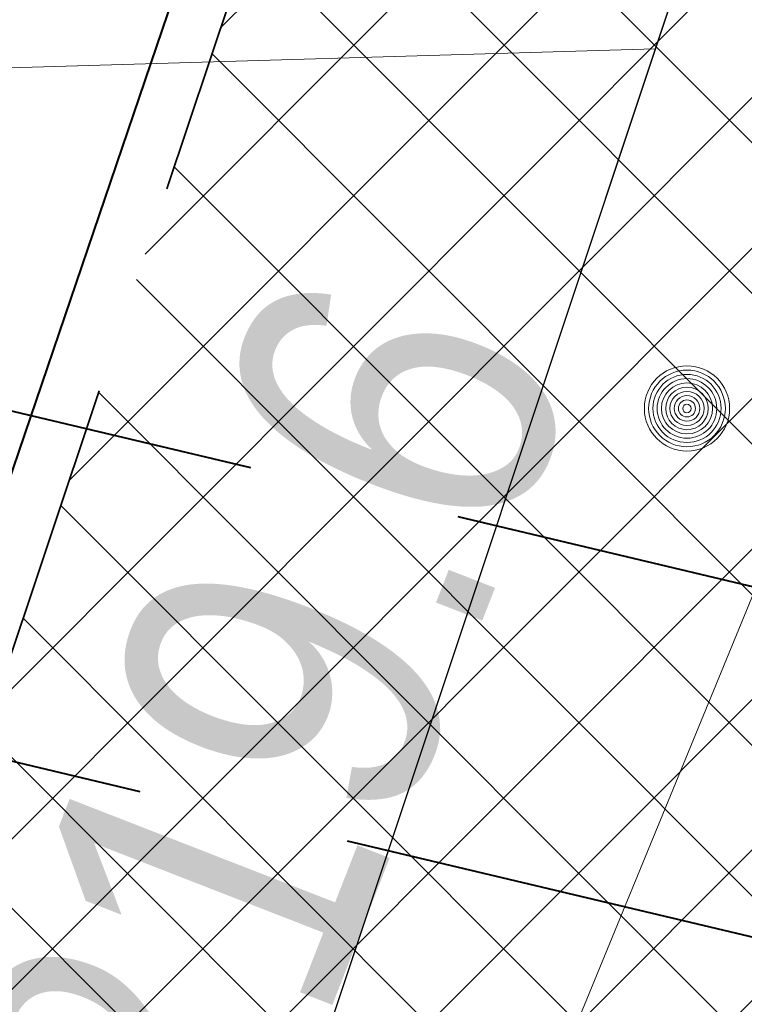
# Model space of a CAD drawing. Header units: metres. Extents: x 6599773 to 13199707, y 5688499 to 11377233.
# Tile 144 of 256: x 6599953.78 to 6599955.48, y 5688887.29 to 5688889.6. Entities that reach past the tile are written whole.
import ezdxf
from ezdxf.enums import TextEntityAlignment as Align

# ---------------------------------------------------------------- set-up
doc = ezdxf.new("R2010")
doc.units = ezdxf.units.M
doc.header["$MEASUREMENT"] = 0
for name, pattern in [('1', [0]), ('3_EGBZ', [1.5, 1, -0.5]), ('BUG', [1.5, 1, -0.5]), ('GUK', [2, 1.5, -0.5]), ('GUZ', [1, 0.5, -0.5])]:
    doc.linetypes.add(name, pattern=pattern)
doc.layers.get('0').update_dxf_attribs({"linetype": 'CONTINUOUS', "lineweight": 5})
for name, color, linetype, lineweight in [('_balustrada', 7, 'OGRODZENIE1', 40), ('_kolor chodnik', 50, '1', 0), ('_kolor zjazdy kostka', 7, '1', 0), ('_kolor ścieżka', 10, '1', 0), ('_obrzeze', 10, 'BUG', 35), ('_przepusty', 172, '3_EGBZ', 40), ('AS__Nowe_granice', 140, 'CONTINUOUS', 30), ('Kontury', 90, 'GUK', 5), ('OTR_T_0', 7, 'CONTINUOUS', 5), ('OTR_T_1', 7, 'CONTINUOUS', 5), ('Uzytki', 90, 'GUZ', 9)]:
    doc.layers.add(name, color=color, linetype=linetype, lineweight=lineweight)
doc.layers.add('_kolor jezdnia', color=7, linetype='1', lineweight=0, true_color=0x00dbdb)
doc.layers.add('_kolor pobocze', color=7, linetype='1', lineweight=0, true_color=0xff66ff)
doc.styles.add('STYL_ARIAL', font='ARIALN.TTF', dxfattribs={"width": 0.75, "oblique": 0.1})
doc.linetypes.add('OGRODZENIE1', pattern='A,0.25,-0.1,[133,ltypeshp.shx,S=0.1,R=0,X=-0.1,Y=0],-0.1,1', length=1.45)
pattern_1 = [(45, (0, 0), (-0.1767766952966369, 0.1767766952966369), []), (135, (0, 0), (-0.1767766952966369, -0.1767766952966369), [])]

# ---------------------------------------------------------------- blocks, each defined once
blk = doc.blocks.new('801')
at = {"color": 0}
for radius in [0.1, 0.09, 0.08, 0.07, 0.06, 0.05, 0.04, 0.03, 0.02, 0.01]:
    blk.add_circle((0, 0), radius, dxfattribs=at)

msp = doc.modelspace()

# ---------------------------------------------------------------- hatches: boundary and pattern name
at = {"layer": '_kolor chodnik'}
h = msp.add_hatch(dxfattribs=at)
h.set_pattern_fill('ANSI37', color=256, scale=2)
h.set_pattern_definition(pattern_1)
h.paths.add_polyline_path([(6599849.938171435, 5688542.085872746), (6599852.232147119, 5688548.938742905), (6599853.573135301, 5688548.489851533), (6599853.827082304, 5688549.248475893), (6599851.793849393, 5688549.929093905), (6599849.895278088, 5688548.982823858), (6599847.823506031, 5688542.793750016)])
edge = h.paths.add_edge_path()
edge.add_line((6600018.106075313, 5689087.454911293), (6600022.42781917, 5689091.229234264))
edge.add_line((6600022.42781917, 5689091.229234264), (6600020.233254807, 5689093.742094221))
edge.add_line((6600020.233254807, 5689093.742094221), (6600017.159471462, 5689091.057656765))
edge.add_arc((6600023.275194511, 5689085.3851404), 8.341433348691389, 137.1531559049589, 148.8016577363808)
edge.add_line((6600016.140105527, 5689089.706021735), (6600018.106075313, 5689087.454911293))
h.paths.add_polyline_path([(6600038.501784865, 5689187.592294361), (6600037.906968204, 5689187.700586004), (6600037.63829624, 5689186.224843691), (6600038.240083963, 5689186.115282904)])
h.paths.add_polyline_path([(6600069.098302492, 5689360.276020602), (6600068.321239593, 5689360.413462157), (6600068.064048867, 5689358.936495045), (6600068.836639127, 5689358.799546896)])
h.paths.add_polyline_path([(6600082.393785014, 5689362.950258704), (6600082.941124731, 5689366.103121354), (6600081.481377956, 5689366.361351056), (6600080.923159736, 5689363.210828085)])
h.paths.add_polyline_path([(6600074.022236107, 5689388.065861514), (6600072.983907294, 5689388.249860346), (6600072.723374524, 5689386.77253894), (6600073.760538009, 5689386.588865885)])
h.paths.add_polyline_path([(6600105.613104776, 5689486.405659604), (6600106.749499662, 5689489.711933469), (6600105.298891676, 5689490.233346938), (6600104.143487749, 5689486.917306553)], flags=17)
h.paths.add_polyline_path([(6600132.519778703, 5689678.737346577), (6600131.761827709, 5689678.896110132), (6600131.444670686, 5689677.429261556), (6600132.212256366, 5689677.269208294)])
h.paths.add_polyline_path([(6600156.649397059, 5689798.7449027), (6600156.48800471, 5689797.958860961), (6600157.450195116, 5689797.757316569), (6600157.615023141, 5689798.542205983)])
h.paths.add_polyline_path([(6600189.055358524, 5689948.643107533), (6600187.902868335, 5689948.884512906), (6600187.600024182, 5689947.417400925), (6600188.748131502, 5689947.176379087)])
edge = h.paths.add_edge_path()
edge.add_line((6600204.459383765, 5690032.969035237), (6600204.153258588, 5690031.227801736))
edge.add_arc((6600202.328347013, 5690027.299936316), 4.331100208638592, 41.85300125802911, 65.08011549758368, ccw=False)
edge.add_arc((6600032.90393149, 5690051.979071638), 174.020003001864, 352.8070218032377, 353.495463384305)
edge.add_arc((6600202.372679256, 5690027.343587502), 5.999999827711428, 55.12102442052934, 69.64815978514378)
edge = h.paths.add_edge_path()
edge.add_line((6600205.046027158, 5690040.265402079), (6600204.972740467, 5690038.483452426))
edge.add_arc((6600203.986269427, 5690044.401803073), 5.999999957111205, 279.4630688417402, 294.9140560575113)
edge.add_line((6600206.513819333, 5690038.960158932), (6600206.607027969, 5690041.030672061))
edge.add_arc((6600203.986269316, 5690044.401803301), 4.270000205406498, 284.3702444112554, 307.86193139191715, ccw=False)
edge = h.paths.add_edge_path()
edge.add_arc((6600203.547470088, 5690044.558759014), 6.446878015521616, 324.4350091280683, 356.2013368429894, ccw=False)
edge.add_arc((6600203.986269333, 5690044.401803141), 6.00000007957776, 323.2169970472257, 357.4193489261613)
h.paths.add_polyline_path([(6600208.910055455, 5690121.713696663), (6600208.146285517, 5690121.748120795), (6600207.125602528, 5690121.794124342), (6600209.971605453, 5690121.665851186)])
edge = h.paths.add_edge_path()
edge.add_line((6600238.769818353, 5690481.648294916), (6600240.338176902, 5690490.873746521))
edge.add_line((6600240.338176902, 5690490.873746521), (6600241.251295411, 5690510.829461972))
edge.add_line((6600241.251295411, 5690510.829461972), (6600239.524022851, 5690510.928942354))
edge.add_line((6600239.524022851, 5690510.928942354), (6600238.633343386, 5690491.167757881))
edge.add_line((6600238.633343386, 5690491.167757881), (6600234.579716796, 5690467.661262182))
edge.add_line((6600234.579716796, 5690467.661262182), (6600234.449796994, 5690464.966873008))
edge.add_arc((6600242.443669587, 5690464.607462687), 8.00194818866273, 177.4256738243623, 268.2543056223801)
edge.add_line((6600242.199903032, 5690456.609228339), (6600242.216657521, 5690457.359274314))
edge.add_line((6600242.216657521, 5690457.359274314), (6600242.305257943, 5690458.836738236))
edge.add_arc((6600242.444504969, 5690464.607952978), 5.772894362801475, 177.0298084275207, 268.6178439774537, ccw=False)
edge.add_line((6600236.679365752, 5690464.907083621), (6600236.951876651, 5690470.95443634))
edge.add_line((6600236.951876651, 5690470.95443634), (6600238.150786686, 5690478.210832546))
edge.add_line((6600238.150786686, 5690478.210832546), (6600238.769818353, 5690481.648294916))
h.paths.add_polyline_path([(6600238.769818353, 5690481.648294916), (6600238.150786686, 5690478.210832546), (6600239.670056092, 5690477.930590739), (6600240.266710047, 5690481.376366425)], flags=17)
edge = h.paths.add_edge_path()
edge.add_line((6600223.366500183, 5690460.339976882), (6600223.276803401, 5690457.948865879))
edge.add_arc((6600221.105749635, 5690465.64864014), 7.999999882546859, 285.7465040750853, 299.8464885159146)
edge.add_line((6600225.08717264, 5690458.709744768), (6600225.240084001, 5690461.623695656))
edge.add_arc((6600221.105749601, 5690465.648640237), 5.769999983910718, 293.06724420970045, 315.7681070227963, ccw=False)
edge = h.paths.add_edge_path()
edge.add_arc((6600220.025145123, 5690444.676291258), 5.77000016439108, 37.996647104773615, 59.94382588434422, ccw=False)
edge.add_line((6600224.572175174, 5690448.22839199), (6600224.817793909, 5690451.081798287))
edge.add_arc((6600220.025145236, 5690444.676291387), 7.999999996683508, 53.19588653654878, 68.15166733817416)
edge.add_line((6600223.00235276, 5690452.101669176), (6600222.91504296, 5690449.670427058))
edge = h.paths.add_edge_path()
edge.add_arc((6600221.105749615, 5690465.648640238), 7.999999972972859, 328.0222308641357, 357.0132597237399)
edge.add_line((6600229.094882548, 5690465.23180147), (6600229.218816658, 5690467.593604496))
edge.add_line((6600229.218816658, 5690467.593604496), (6600228.218919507, 5690467.645774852))
edge.add_line((6600228.218919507, 5690467.645774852), (6600227.891778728, 5690461.411918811))
h.paths.add_polyline_path([(6600200.980142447, 5690012.236744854), (6600202.31727834, 5690011.956662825), (6600202.522293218, 5690012.935421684), (6600201.182321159, 5690013.216097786)])
h.paths.add_polyline_path([(6600196.457878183, 5689983.98337835), (6600195.202332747, 5689984.246370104), (6600194.899091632, 5689982.777335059), (6600196.150355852, 5689982.515240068)])
edge = h.paths.add_edge_path()
edge.add_line((6600112.305909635, 5689517.99101877), (6600112.691041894, 5689519.807934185))
edge.add_line((6600112.691041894, 5689519.807934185), (6600113.245521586, 5689522.423769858))
edge.add_line((6600113.245521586, 5689522.423769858), (6600111.553124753, 5689522.782507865))
edge.add_line((6600111.553124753, 5689522.782507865), (6600107.405864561, 5689503.217226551))
edge.add_line((6600107.405864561, 5689503.217226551), (6600099.494506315, 5689480.361667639))
edge.add_line((6600099.494506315, 5689480.361667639), (6600099.182814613, 5689478.891218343))
edge.add_arc((6600107.008997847, 5689477.232359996), 8.000059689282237, 168.0325629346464, 257.7529108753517)
edge.add_line((6600105.311960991, 5689469.414366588), (6600105.784990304, 5689471.593619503))
edge.add_arc((6600107.008927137, 5689477.232314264), 5.769999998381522, 168.0321375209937, 257.7533362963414, ccw=False)
edge.add_line((6600101.364343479, 5689478.42879883), (6600101.647245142, 5689479.76342708))
edge.add_line((6600101.647245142, 5689479.76342708), (6600104.143487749, 5689486.917306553))
edge.add_line((6600104.143487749, 5689486.917306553), (6600105.298891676, 5689490.233346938))
edge.add_line((6600105.298891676, 5689490.233346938), (6600108.240043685, 5689498.809726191))
edge.add_line((6600108.240043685, 5689498.809726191), (6600112.305909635, 5689517.99101877))
h.paths.add_polyline_path([(6600136.009573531, 5689645.499114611), (6600138.333647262, 5689645.012304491), (6600138.661671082, 5689646.578318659), (6600134.869459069, 5689647.372651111)])
at = {"layer": '_kolor jezdnia'}
h = msp.add_hatch(dxfattribs=at)
h.set_pattern_fill('ANSI37', color=256, scale=2.2)
h.set_pattern_definition([(311.9999999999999, (0, 0), (0.2043648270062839, 0.1840109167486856), []), (41.99999999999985, (0, 0), (-0.1840109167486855, 0.2043648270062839), [])])
edge = h.paths.add_edge_path()
edge.add_line((6599833.066047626, 5688539.933393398), (6599850.649511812, 5688527.983462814))
edge.add_arc((6599857.337592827, 5688536.653968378), 10.95025544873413, 169.5012687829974, 232.3548431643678, ccw=False)
edge.add_arc((6599858.085851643, 5688536.618142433), 11.69295282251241, 162.2507788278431, 169.9967502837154, ccw=False)
edge.add_line((6599846.949484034, 5688540.182754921), (6599847.823506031, 5688542.793750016))
edge.add_line((6599847.823506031, 5688542.793750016), (6599849.895278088, 5688548.982823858))
edge.add_line((6599849.895278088, 5688548.982823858), (6599852.434748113, 5688556.56906746))
edge.add_line((6599852.434748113, 5688556.56906746), (6599928.48625871, 5688783.760284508))
edge.add_line((6599928.48625871, 5688783.760284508), (6599931.025728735, 5688791.34652811))
edge.add_line((6599931.025728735, 5688791.34652811), (6599996.657773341, 5688987.411326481))
edge.add_line((6599996.657773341, 5688987.411326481), (6599999.197243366, 5688994.997570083))
edge.add_line((6599999.197243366, 5688994.997570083), (6600021.930100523, 5689062.908193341))
edge.add_line((6600021.930100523, 5689062.908193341), (6600017.620224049, 5689067.371531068))
edge.add_line((6600017.620224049, 5689067.371531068), (6600016.714558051, 5689064.654078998))
edge.add_line((6600016.714558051, 5689064.654078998), (6600012.423620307, 5689051.835617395))
edge.add_line((6600012.423620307, 5689051.835617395), (6600009.884150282, 5689044.249373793))
edge.add_line((6600009.884150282, 5689044.249373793), (6599977.53516164, 5688947.612159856))
edge.add_line((6599977.53516164, 5688947.612159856), (6599974.995691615, 5688940.025916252))
edge.add_line((6599974.995691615, 5688940.025916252), (6599942.096912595, 5688841.746295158))
edge.add_line((6599942.096912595, 5688841.746295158), (6599939.557442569, 5688834.160051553))
edge.add_line((6599939.557442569, 5688834.160051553), (6599882.679288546, 5688664.246042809))
edge.add_line((6599882.679288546, 5688664.246042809), (6599880.139818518, 5688656.659799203))
edge.add_line((6599880.139818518, 5688656.659799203), (6599852.464543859, 5688573.984527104))
edge.add_line((6599852.464543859, 5688573.984527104), (6599842.470137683, 5688544.127903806))
edge.add_arc((6599835.706422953, 5688546.652910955), 7.219660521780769, 248.54809133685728, 339.52856074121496, ccw=False)
h.paths.add_polyline_path([(6600044.653202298, 5689172.271628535), (6600046.276244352, 5689181.431901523), (6600047.759199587, 5689189.801539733), (6600051.0603021, 5689208.432603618), (6600052.368792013, 5689215.817578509), (6600054.808584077, 5689229.587499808), (6600056.11707399, 5689236.972474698), (6600057.346666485, 5689243.912161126), (6600058.655146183, 5689251.297078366), (6600058.831439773, 5689252.292060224), (6600060.098987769, 5689259.445963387), (6600060.139929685, 5689259.677035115), (6600061.407468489, 5689266.830886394), (6600072.329030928, 5689328.470998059), (6600073.637511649, 5689335.855921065), (6600077.337304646, 5689356.73715072), (6600078.820259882, 5689365.106788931), (6600081.142794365, 5689378.214921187), (6600082.53851694, 5689386.092227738), (6600095.187867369, 5689457.483787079), (6600091.082877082, 5689465.8405575), (6600089.043088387, 5689454.328211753), (6600087.870641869, 5689447.711051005), (6600087.560133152, 5689445.958573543), (6600086.562151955, 5689440.326076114), (6600082.433200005, 5689417.022719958), (6600080.95024477, 5689408.65308175), (6600077.202698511, 5689387.502337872), (6600075.719743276, 5689379.132699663), (6600073.469199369, 5689366.430874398), (6600071.986244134, 5689358.061236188), (6600069.986864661, 5689346.776955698), (6600068.591142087, 5689338.899649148), (6600065.559290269, 5689321.78820693), (6600064.163567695, 5689313.91090038), (6600059.719426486, 5689288.828650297), (6600058.323703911, 5689280.951343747), (6600057.563846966, 5689276.662793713), (6600056.168124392, 5689268.785487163), (6600054.804920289, 5689261.091711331), (6600053.409197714, 5689253.214404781), (6600053.264817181, 5689252.399536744), (6600051.869094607, 5689244.522230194), (6600051.183555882, 5689240.653124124), (6600049.787833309, 5689232.775817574), (6600046.593849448, 5689214.749319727), (6600045.198126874, 5689206.872013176), (6600044.41754409, 5689202.466488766), (6600042.934588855, 5689194.096850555), (6600036.429952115, 5689157.38538759), (6600034.94699688, 5689149.01574938), (6600030.579776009, 5689124.367629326), (6600027.529365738, 5689107.151445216), (6600024.895072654, 5689094.014582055), (6600030.583685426, 5689094.264316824), (6600032.945013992, 5689106.191885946), (6600043.170247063, 5689163.901990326)])
edge = h.paths.add_edge_path()
edge.add_line((6600111.106812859, 5689535.144351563), (6600111.256844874, 5689535.85214863))
edge.add_line((6600111.256844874, 5689535.85214863), (6600112.915748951, 5689543.678261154))
edge.add_line((6600112.915748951, 5689543.678261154), (6600117.304772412, 5689564.384094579))
edge.add_line((6600117.304772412, 5689564.384094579), (6600119.067357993, 5689572.699339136))
edge.add_line((6600119.067357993, 5689572.699339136), (6600120.087667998, 5689577.512794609))
edge.add_line((6600120.087667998, 5689577.512794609), (6600121.64289057, 5689584.849775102))
edge.add_line((6600121.64289057, 5689584.849775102), (6600128.436769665, 5689616.900852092))
edge.add_line((6600128.436769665, 5689616.900852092), (6600129.991992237, 5689624.237832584))
edge.add_line((6600129.991992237, 5689624.237832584), (6600132.660554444, 5689636.827148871))
edge.add_line((6600132.660554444, 5689636.827148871), (6600133.208838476, 5689639.444704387))
edge.add_line((6600133.208838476, 5689639.444704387), (6600134.848957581, 5689647.274775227))
edge.add_line((6600134.848957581, 5689647.274775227), (6600138.97649476, 5689666.979995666))
edge.add_line((6600138.97649476, 5689666.979995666), (6600140.51410642, 5689674.320687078))
edge.add_line((6600140.51410642, 5689674.320687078), (6600145.209128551, 5689696.735129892))
edge.add_line((6600145.209128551, 5689696.735129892), (6600146.746740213, 5689704.075821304))
edge.add_line((6600146.746740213, 5689704.075821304), (6600151.462308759, 5689726.588354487))
edge.add_line((6600151.462308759, 5689726.588354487), (6600152.999920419, 5689733.929045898))
edge.add_line((6600152.999920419, 5689733.929045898), (6600155.244070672, 5689744.642813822))
edge.add_line((6600155.244070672, 5689744.642813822), (6600156.781682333, 5689751.983505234))
edge.add_line((6600156.781682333, 5689751.983505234), (6600161.635515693, 5689775.156126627))
edge.add_line((6600161.635515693, 5689775.156126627), (6600163.378142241, 5689783.475576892))
edge.add_line((6600163.378142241, 5689783.475576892), (6600163.850769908, 5689785.731942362))
edge.add_line((6600163.850769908, 5689785.731942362), (6600167.028500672, 5689800.90270461))
edge.add_line((6600167.028500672, 5689800.90270461), (6600179.490888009, 5689860.399222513))
edge.add_line((6600179.490888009, 5689860.399222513), (6600181.233514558, 5689868.718672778))
edge.add_line((6600181.233514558, 5689868.718672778), (6600181.84713393, 5689871.648144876))
edge.add_line((6600181.84713393, 5689871.648144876), (6600183.38474559, 5689878.988836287))
edge.add_line((6600183.38474559, 5689878.988836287), (6600184.935818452, 5689886.393792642))
edge.add_line((6600184.935818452, 5689886.393792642), (6600186.575937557, 5689894.223863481))
edge.add_line((6600186.575937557, 5689894.223863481), (6600194.051338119, 5689929.912074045))
edge.add_line((6600194.051338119, 5689929.912074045), (6600195.691457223, 5689937.742144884))
edge.add_line((6600195.691457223, 5689937.742144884), (6600202.915799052, 5689972.231779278))
edge.add_line((6600202.915799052, 5689972.231779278), (6600204.555918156, 5689980.061850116))
edge.add_line((6600204.555918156, 5689980.061850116), (6600206.062781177, 5689987.255744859))
edge.add_line((6600206.062781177, 5689987.255744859), (6600207.702900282, 5689995.085815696))
edge.add_line((6600207.702900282, 5689995.085815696), (6600210.232559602, 5690007.162628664))
edge.add_line((6600210.232559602, 5690007.162628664), (6600211.694938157, 5690014.144150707))
edge.add_arc((6600028.177652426, 5690052.584442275), 187.5000004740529, 348.1696294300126, 357.4195276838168)
edge.add_line((6600215.487522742, 5690044.142720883), (6600208.310270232, 5690026.480446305))
edge.add_arc((6600032.903933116, 5690051.97907145), 177.2500013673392, 348.1696294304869, 351.7289130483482, ccw=False)
edge.add_line((6600206.38894146, 5690015.640182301), (6600205.966941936, 5690013.625519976))
edge.add_line((6600205.966941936, 5690013.625519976), (6600204.326822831, 5690005.795449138))
edge.add_line((6600204.326822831, 5690005.795449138), (6600197.076961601, 5689971.183982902))
edge.add_line((6600197.076961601, 5689971.183982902), (6600195.334335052, 5689962.864532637))
edge.add_line((6600195.334335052, 5689962.864532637), (6600193.44722506, 5689953.855305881))
edge.add_line((6600193.44722506, 5689953.855305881), (6600191.909227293, 5689946.512771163))
edge.add_line((6600191.909227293, 5689946.512771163), (6600185.49684423, 5689915.899498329))
edge.add_line((6600185.49684423, 5689915.899498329), (6600183.856521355, 5689908.068454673))
edge.add_line((6600183.856521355, 5689908.068454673), (6600182.066605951, 5689899.523243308))
edge.add_line((6600182.066605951, 5689899.523243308), (6600180.32407057, 5689891.204228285))
edge.add_line((6600180.32407057, 5689891.204228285), (6600174.320344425, 5689862.541919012))
edge.add_line((6600174.320344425, 5689862.541919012), (6600172.577809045, 5689854.222903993))
edge.add_line((6600172.577809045, 5689854.222903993), (6600163.663810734, 5689811.666703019))
edge.add_line((6600163.663810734, 5689811.666703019), (6600162.023782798, 5689803.837067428))
edge.add_line((6600162.023782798, 5689803.837067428), (6600160.924220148, 5689798.587659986))
edge.add_line((6600160.924220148, 5689798.587659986), (6600159.279208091, 5689790.734229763))
edge.add_line((6600159.279208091, 5689790.734229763), (6600157.107250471, 5689780.365115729))
edge.add_line((6600157.107250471, 5689780.365115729), (6600155.462238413, 5689772.511685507))
edge.add_line((6600155.462238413, 5689772.511685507), (6600153.380318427, 5689762.572418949))
edge.add_line((6600153.380318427, 5689762.572418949), (6600151.735124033, 5689754.718118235))
edge.add_line((6600151.735124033, 5689754.718118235), (6600148.586504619, 5689739.686336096))
edge.add_line((6600148.586504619, 5689739.686336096), (6600146.885007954, 5689731.563243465))
edge.add_line((6600146.885007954, 5689731.563243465), (6600141.75088822, 5689707.052510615))
edge.add_line((6600141.75088822, 5689707.052510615), (6600140.110896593, 5689699.223048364))
edge.add_line((6600140.110896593, 5689699.223048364), (6600133.483561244, 5689667.583574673))
edge.add_line((6600133.483561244, 5689667.583574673), (6600131.860394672, 5689659.834436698))
edge.add_line((6600131.860394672, 5689659.834436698), (6600131.740984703, 5689659.26436315))
edge.add_line((6600131.740984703, 5689659.26436315), (6600130.117814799, 5689651.515209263))
edge.add_line((6600130.117814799, 5689651.515209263), (6600127.278733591, 5689637.961189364))
edge.add_line((6600127.278733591, 5689637.961189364), (6600126.924568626, 5689636.290366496))
edge.add_line((6600126.924568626, 5689636.290366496), (6600125.166244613, 5689627.995226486))
edge.add_line((6600125.166244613, 5689627.995226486), (6600118.009503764, 5689594.232298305))
edge.add_line((6600118.009503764, 5689594.232298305), (6600116.251179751, 5689585.937158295))
edge.add_line((6600116.251179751, 5689585.937158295), (6600113.665314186, 5689573.737975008))
edge.add_line((6600113.665314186, 5689573.737975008), (6600111.898534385, 5689565.402943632))
edge.add_line((6600111.898534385, 5689565.402943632), (6600104.889982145, 5689532.33911599))
edge.add_line((6600104.889982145, 5689532.33911599), (6600103.226635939, 5689524.492047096))
edge.add_line((6600103.226635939, 5689524.492047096), (6600096.623876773, 5689493.342605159))
edge.add_line((6600096.623876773, 5689493.342605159), (6600094.968986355, 5689485.53542763))
edge.add_line((6600094.968986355, 5689485.53542763), (6600094.300101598, 5689482.379870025))
edge.add_line((6600094.300101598, 5689482.379870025), (6600099.182814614, 5689478.891218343))
edge.add_line((6600099.182814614, 5689478.891218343), (6600099.494506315, 5689480.361667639))
edge.add_line((6600099.494506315, 5689480.361667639), (6600111.106812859, 5689535.144351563))
edge = h.paths.add_edge_path()
edge.add_arc((6600239.213891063, 5690851.4003676), 10.0000000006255, -2.8342403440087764, 76.13703556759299, ccw=False)
edge.add_line((6600249.201658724, 5690850.905901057), (6600249.082723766, 5690848.503524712))
edge.add_line((6600249.082723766, 5690848.503524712), (6600247.016487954, 5690806.767468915))
edge.add_line((6600247.016487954, 5690806.767468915), (6600246.092398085, 5690789.152178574))
edge.add_line((6600246.092398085, 5690789.152178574), (6600233.768116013, 5690572.015170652))
edge.add_line((6600233.768116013, 5690572.015170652), (6600228.959056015, 5690465.29620206))
edge.add_line((6600228.959056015, 5690465.29620206), (6600234.588724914, 5690465.017134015))
edge.add_line((6600234.588724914, 5690465.017134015), (6600239.26254019, 5690571.767576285))
edge.add_line((6600239.26254019, 5690571.767576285), (6600252.505038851, 5690806.400146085))
edge.add_line((6600252.505038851, 5690806.400146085), (6600254.569211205, 5690848.094521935))
edge.add_arc((6600262.559425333, 5690847.6989487), 7.999999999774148, 76.13703557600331, 177.1657596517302, ccw=False)
edge.add_line((6600264.476229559, 5690855.465921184), (6600241.609896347, 5690861.109083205))
edge = h.paths.add_edge_path()
edge.add_line((6600250.031475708, 5690451.625307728), (6600250.231741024, 5690455.772579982))
edge.add_line((6600250.231741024, 5690455.772579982), (6600246.257763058, 5690456.417303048))
edge.add_line((6600246.257763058, 5690456.417303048), (6600242.171761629, 5690456.61060902))
edge.add_arc((6600242.563100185, 5690464.586983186), 7.985968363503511, 176.9123644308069, 267.1911945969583, ccw=False)
edge.add_line((6600234.588724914, 5690465.017134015), (6600228.959056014, 5690465.29620206))
edge.add_arc((6600220.965133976, 5690465.657286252), 8.002072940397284, 267.8289300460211, 357.413716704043, ccw=False)
edge.add_line((6600220.661989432, 5690457.660957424), (6600212.406915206, 5690458.119572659))
edge.add_line((6600212.406915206, 5690458.119572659), (6600208.431872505, 5690457.817501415))
edge.add_line((6600208.431872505, 5690457.817501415), (6600208.233912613, 5690454.548331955))
edge.add_line((6600208.233912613, 5690454.548331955), (6600212.129565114, 5690453.127270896))
edge.add_line((6600212.129565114, 5690453.127270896), (6600218.640548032, 5690452.76554962))
edge.add_line((6600218.640548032, 5690452.76554962), (6600216.486747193, 5690452.885205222))
edge.add_line((6600216.486747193, 5690452.885205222), (6600220.46890539, 5690452.663974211))
edge.add_arc((6600220.025145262, 5690444.676291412), 7.999999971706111, -0.3386579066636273, 86.8201700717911, ccw=False)
edge.add_line((6600228.025005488, 5690444.629006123), (6600227.803602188, 5690439.649256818))
edge.add_line((6600227.803602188, 5690439.649256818), (6600226.885525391, 5690435.936828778))
edge.add_line((6600226.885525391, 5690435.936828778), (6600225.534849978, 5690405.967249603))
edge.add_line((6600225.534849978, 5690405.967249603), (6600226.115199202, 5690402.187514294))
edge.add_line((6600226.115199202, 5690402.187514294), (6600213.445139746, 5690121.008786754))
edge.add_line((6600213.445139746, 5690121.008786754), (6600213.352800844, 5690118.960058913))
edge.add_line((6600213.352800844, 5690118.960058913), (6600209.980184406, 5690044.131649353))
edge.add_arc((6600203.986269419, 5690044.401803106), 5.999999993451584, 257.4162346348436, 357.41934921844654, ccw=False)
edge.add_line((6600202.679069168, 5690038.545931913), (6600201.589735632, 5690033.666039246))
edge.add_line((6600201.589735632, 5690033.666039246), (6600203.67987942, 5690033.199458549))
edge.add_arc((6600202.372679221, 5690027.343587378), 5.999999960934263, -8.27108729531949, 77.41623506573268, ccw=False)
edge.add_line((6600208.310270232, 5690026.480446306), (6600215.487522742, 5690044.142720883))
edge.add_line((6600215.487522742, 5690044.142720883), (6600216.199687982, 5690059.944661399))
edge.add_line((6600216.199687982, 5690059.944661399), (6600216.537356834, 5690067.437056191))
edge.add_line((6600216.537356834, 5690067.437056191), (6600223.893528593, 5690230.66011469))
edge.add_line((6600223.893528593, 5690230.66011469), (6600224.231197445, 5690238.152509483))
edge.add_line((6600224.231197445, 5690238.152509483), (6600233.507835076, 5690443.987992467))
edge.add_arc((6600241.499722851, 5690443.627812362), 7.999999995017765, 87.29208981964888, 177.4195277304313, ccw=False)
edge.add_line((6600241.877677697, 5690451.618879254), (6600246.021541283, 5690451.422886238))
edge.add_line((6600246.021541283, 5690451.422886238), (6600246.427694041, 5690451.443388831))
edge.add_line((6600246.427694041, 5690451.443388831), (6600246.793970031, 5690451.461878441))
edge.add_line((6600246.793970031, 5690451.461878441), (6600250.031475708, 5690451.625307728))
edge = h.paths.add_edge_path()
edge.add_line((6600007.33756506, 5689086.20374581), (6600006.980466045, 5689080.740822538))
edge.add_line((6600006.980466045, 5689080.740822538), (6600007.229745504, 5689080.720859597))
edge.add_line((6600007.229745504, 5689080.720859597), (6600008.093335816, 5689080.601653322))
edge.add_line((6600008.093335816, 5689080.601653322), (6600008.702681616, 5689080.53831051))
edge.add_arc((6600008.140193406, 5689070.554142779), 9.999999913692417, -18.557800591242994, 86.77547804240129, ccw=False)
edge.add_line((6600017.620224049, 5689067.371531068), (6600021.930100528, 5689062.908193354))
edge.add_arc((6599734.83819726, 5689159.011261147), 302.7499967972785, 341.4922000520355, 343.8640860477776)
edge.add_arc((6600034.895369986, 5689072.315877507), 9.581213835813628, 98.63328270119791, 164.5273290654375, ccw=False)
edge.add_line((6600033.457137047, 5689081.788529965), (6600033.832640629, 5689081.798737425))
edge.add_line((6600033.832640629, 5689081.798737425), (6600034.422462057, 5689082.05700874))
edge.add_line((6600034.422462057, 5689082.05700874), (6600036.833623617, 5689082.139040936))
edge.add_line((6600036.833623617, 5689082.139040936), (6600036.730225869, 5689087.148851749))
edge.add_line((6600036.730225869, 5689087.148851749), (6600036.579860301, 5689087.134303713))
edge.add_arc((6600036.479565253, 5689093.136286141), 6.002820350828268, 169.1687651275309, 270.9573417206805, ccw=False)
edge.add_line((6600030.583685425, 5689094.264316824), (6600024.895072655, 5689094.014582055))
edge.add_arc((6600015.200558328, 5689096.162123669), 9.929528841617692, 271.0943432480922, 347.5094668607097, ccw=False)
edge.add_arc((6600014.909438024, 5689089.646776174), 3.446070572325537, 264.4236009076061, 278.0194998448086, ccw=False)
edge.add_line((6600014.574573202, 5689086.217014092), (6600014.299554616, 5689086.232508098))
edge.add_line((6600014.299554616, 5689086.232508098), (6600010.474232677, 5689086.448019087))
edge.add_line((6600010.474232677, 5689086.448019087), (6600007.33756506, 5689086.20374581))
edge = h.paths.add_edge_path()
edge.add_line((6600105.490725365, 5689463.953528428), (6600106.927559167, 5689464.047234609))
edge.add_line((6600106.927559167, 5689464.047234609), (6600107.835, 5689468.66))
edge.add_line((6600107.835, 5689468.66), (6600105.311960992, 5689469.414366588))
edge.add_arc((6600107.008997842, 5689477.232359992), 8.000059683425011, 168.0325628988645, 257.7529109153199, ccw=False)
edge.add_line((6600099.182814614, 5689478.891218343), (6600094.300101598, 5689482.379870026))
edge.add_arc((6600586.245114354, 5689378.10423892), 502.8750369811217, 168.032376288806, 169.9522165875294)
edge.add_line((6600091.082877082, 5689465.8405575), (6600095.187867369, 5689457.483787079))
edge.add_arc((6600103.06517392, 5689456.088064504), 8.000000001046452, 77.7533362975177, 169.9524553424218, ccw=False)
edge.add_line((6600104.762140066, 5689463.906012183), (6600105.490725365, 5689463.953528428))
at = {"layer": '_kolor pobocze'}
h = msp.add_hatch(dxfattribs=at)
h.set_pattern_fill('ANSI37', color=256, scale=2)
h.set_pattern_definition(pattern_1)
edge = h.paths.add_edge_path()
edge.add_line((6600035.926965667, 5689101.56944285), (6600036.046865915, 5689102.311543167))
edge.add_arc((6600058.171848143, 5689233.778275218), 133.3154772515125, 259.4578941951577, 260.4470163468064, ccw=False)
edge.add_line((6600033.780707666, 5689102.713067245), (6600032.142559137, 5689101.847662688))
edge.add_arc((6599734.838175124, 5689159.011266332), 302.7500195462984, 347.6801154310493, 349.11639019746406, ccw=False)
edge.add_arc((6600036.478170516, 5689093.133441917), 6.000000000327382, 167.68011541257, 271.5571101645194)
edge.add_line((6600036.64121064, 5689087.1356575), (6600036.730491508, 5689087.137804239))
edge.add_line((6600036.730491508, 5689087.137804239), (6600036.71246321, 5689087.887583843))
edge.add_line((6600036.71246321, 5689087.887583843), (6600036.559840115, 5689087.884077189))
edge.add_arc((6600036.482532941, 5689093.14290691), 5.259397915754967, 170.6455005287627, 270.84221319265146, ccw=False)
edge.add_arc((6600545.796425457, 5688991.216220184), 524.6691769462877, 167.9170060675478, 168.7028219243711, ccw=False)
edge.add_line((6600032.751078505, 5689101.044345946), (6600034.011432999, 5689101.917298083))
edge.add_line((6600034.011432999, 5689101.917298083), (6600035.926965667, 5689101.56944285))
edge = h.paths.add_edge_path()
edge.add_line((6600002.828843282, 5688994.032881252), (6600003.066918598, 5688994.744091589))
edge.add_line((6600003.066918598, 5688994.744091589), (6600001.227880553, 5688995.359703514))
edge.add_line((6600001.227880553, 5688995.359703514), (6600000.55876659, 5688996.702196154))
edge.add_line((6600000.55876659, 5688996.702196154), (6600022.641310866, 5689062.67011804))
edge.add_arc((6599734.83819395, 5689159.011262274), 303.5000002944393, 341.4922000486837, 343.8640860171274)
edge.add_arc((6600035.267451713, 5689072.092773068), 9.250000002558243, 91.55711016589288, 163.8640860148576, ccw=False)
edge.add_line((6600035.016098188, 5689081.339357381), (6600036.868703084, 5689081.389717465))
edge.add_line((6600036.868703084, 5689081.389717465), (6600036.850674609, 5689082.139504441))
edge.add_line((6600036.850674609, 5689082.139504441), (6600034.995718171, 5689082.089080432))
edge.add_arc((6600035.267451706, 5689072.092773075), 9.999999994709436, 91.55711014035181, 163.8640860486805)
edge.add_arc((6599734.838192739, 5689159.011262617), 302.7500015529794, 341.4922000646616, 343.8640860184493, ccw=False)
edge.add_line((6600021.930100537, 5689062.908193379), (6599999.748942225, 5688996.6456785))
edge.add_line((6599999.748942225, 5688996.6456785), (6600000.695212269, 5688994.747107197))
edge.add_line((6600000.695212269, 5688994.747107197), (6600002.828843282, 5688994.032881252))
h.paths.add_polyline_path([(6599971.7492186, 5688907.297112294), (6599971.084233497, 5688908.631320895), (6599997.822068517, 5688988.526766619), (6599999.164561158, 5688989.195880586), (6600001.003599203, 5688988.580268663), (6600001.241674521, 5688989.291479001), (6599999.108043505, 5688990.005704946), (6599997.2094722, 5688989.059434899), (6599970.270280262, 5688908.583087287), (6599971.216550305, 5688906.684515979), (6599973.350181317, 5688905.970290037), (6599973.588256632, 5688906.681500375)])
h.paths.add_polyline_path([(6599932.504667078, 5688790.060553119), (6599931.835553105, 5688791.403045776), (6599968.343406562, 5688900.4641754), (6599969.685899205, 5688901.133289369), (6599971.524937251, 5688900.517677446), (6599971.763012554, 5688901.228887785), (6599969.629381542, 5688901.94311373), (6599967.730810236, 5688900.996843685), (6599931.025728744, 5688791.34652811), (6599931.971998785, 5688789.447956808), (6599933.988392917, 5688788.772975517), (6599934.226774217, 5688789.484136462)])
at = {"layer": '_kolor zjazdy kostka'}
h = msp.add_hatch(dxfattribs=at)
h.set_pattern_fill('ANSI37', color=256, scale=2)
h.set_pattern_definition(pattern_1)
h.paths.add_polyline_path([(6600244.137440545, 5690813.934732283), (6600242.369522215, 5690814.022127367), (6600242.097568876, 5690808.528921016), (6600243.865482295, 5690808.44142671)])
h.paths.add_polyline_path([(6600247.012128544, 5690806.679412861), (6600247.44273645, 5690815.377295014), (6600247.393289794, 5690814.378518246), (6600247.113277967, 5690808.722537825)])
h.paths.add_polyline_path([(6600242.297085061, 5690788.088808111), (6600240.958726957, 5690788.155683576), (6600240.648818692, 5690782.664569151), (6600241.987258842, 5690782.599147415)])
h.paths.add_polyline_path([(6600245.558275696, 5690780.919298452), (6600246.037231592, 5690789.405686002), (6600244.985820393, 5690788.453468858), (6600244.612601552, 5690781.981345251)])
h.paths.add_polyline_path([(6600241.348405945, 5690723.711515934), (6600242.272017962, 5690722.691689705), (6600242.749709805, 5690731.155680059), (6600241.698138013, 5690730.203317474), (6600241.472690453, 5690726.27550499)])
h.paths.add_polyline_path([(6600225.772794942, 5690394.589141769), (6600224.731429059, 5690393.637598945), (6600224.461246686, 5690387.644646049), (6600225.412923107, 5690386.603142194)])
h.paths.add_polyline_path([(6600223.012390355, 5690333.280720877), (6600223.372595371, 5690341.272607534), (6600222.32835346, 5690340.318436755), (6600222.058239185, 5690334.324941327)])
h.paths.add_polyline_path([(6600215.496388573, 5690166.390602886), (6600215.856593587, 5690174.382489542), (6600214.812834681, 5690173.428760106), (6600214.542018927, 5690167.435062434)])
h.paths.add_polyline_path([(6600212.446537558, 5690121.053392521), (6600213.399499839, 5690120.010473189), (6600213.788744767, 5690128.503024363), (6600212.745135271, 5690127.54943145)])
h.paths.add_polyline_path([(6600209.977420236, 5690121.665589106), (6600210.225142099, 5690127.162117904), (6600207.346107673, 5690127.291879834), (6600207.119593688, 5690121.794395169)])
h.paths.add_polyline_path([(6600207.950178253, 5690070.725854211), (6600204.880846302, 5690070.828947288), (6600204.643784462, 5690065.333808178), (6600207.702521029, 5690065.204598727)])
h.paths.add_polyline_path([(6600200.981479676, 5690012.236464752), (6600199.969248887, 5690007.339980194), (6600201.282587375, 5690007.064882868), (6600202.31726072, 5690011.956666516)])
h.paths.add_polyline_path([(6600193.613960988, 5689970.406358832), (6600192.398010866, 5689970.660657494), (6600191.286205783, 5689965.274578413), (6600192.486379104, 5689965.023185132)])
h.paths.add_polyline_path([(6600189.061271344, 5689948.671423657), (6600189.984133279, 5689953.050774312), (6600188.818902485, 5689953.32186217), (6600187.908781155, 5689948.91282903)])
h.paths.add_polyline_path([(6600180.976201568, 5689915.317449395), (6600179.952861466, 5689910.421322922), (6600181.008474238, 5689910.200199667), (6600182.033843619, 5689915.09540201)])
h.paths.add_polyline_path([(6600176.508279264, 5689893.538690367), (6600177.476023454, 5689893.335973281), (6600178.603605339, 5689898.719146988), (6600177.636002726, 5689898.922290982)])
h.paths.add_polyline_path([(6600179.28182965, 5689859.401159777), (6600180.522246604, 5689860.211927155), (6600181.057490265, 5689860.561775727), (6600183.598022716, 5689860.029600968), (6600184.726606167, 5689865.412570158), (6600182.186324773, 5689865.943033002), (6600181.604764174, 5689866.832779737), (6600181.024456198, 5689867.720610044)])
h.paths.add_polyline_path([(6600160.20081012, 5689810.862606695), (6600159.232772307, 5689811.065842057), (6600158.207991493, 5689806.171529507), (6600159.17573568, 5689805.968812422)])
h.paths.add_polyline_path([(6600156.493917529, 5689797.987177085), (6600155.463416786, 5689793.068691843), (6600156.431160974, 5689792.865974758), (6600157.461419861, 5689797.784520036)])
edge = h.paths.add_edge_path()
edge.add_arc((6600173.111981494, 5689800.679690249), 5.999999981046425, 204.6731153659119, 239.5411154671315, ccw=False)
edge.add_arc((6600173.162096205, 5689800.685330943), 6.047914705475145, 168.3203586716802, 204.5234866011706, ccw=False)
edge.add_line((6600167.239404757, 5689801.909666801), (6600163.65166784, 5689784.781499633))
edge.add_arc((6600169.524220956, 5689783.551410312), 5.999999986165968, 139.2146049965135, 168.1696294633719, ccw=False)
edge.add_arc((6600169.524220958, 5689783.551410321), 5.999999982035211, 96.80962310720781, 139.2146050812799, ccw=False)
edge.add_line((6600168.81279652, 5689789.509083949), (6600170.070461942, 5689795.507731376))
h.paths.add_polyline_path([(6600163.526364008, 5689776.866746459), (6600166.051243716, 5689776.337874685), (6600167.179826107, 5689781.720838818), (6600164.653945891, 5689782.24992016), (6600163.941148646, 5689783.340449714), (6600163.493329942, 5689784.025580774), (6600161.750703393, 5689775.706130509), (6600162.438017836, 5689776.155376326)])
h.paths.add_polyline_path([(6600152.614191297, 5689774.643430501), (6600153.639138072, 5689779.536616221), (6600152.646757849, 5689779.74492896), (6600151.646447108, 5689774.846147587)])
h.paths.add_polyline_path([(6600150.121074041, 5689767.466820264), (6600148.177624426, 5689758.167954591), (6600149.115997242, 5689757.971390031), (6600151.066362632, 5689767.268392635)])
h.paths.add_polyline_path([(6600142.970741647, 5689739.332500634), (6600141.888449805, 5689734.142420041), (6600144.036614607, 5689733.695518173), (6600145.123068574, 5689738.882330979)])
h.paths.add_polyline_path([(6600136.256357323, 5689701.052153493), (6600137.154085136, 5689700.864096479), (6600138.287960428, 5689706.274871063), (6600137.38649247, 5689706.464182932)])
h.paths.add_polyline_path([(6600130.081494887, 5689667.099389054), (6600129.212847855, 5689667.281639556), (6600128.083282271, 5689661.898895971), (6600128.953953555, 5689661.716447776)])
h.paths.add_polyline_path([(6600128.397394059, 5689659.030340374), (6600127.554144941, 5689659.207226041), (6600126.493408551, 5689653.810049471), (6600127.269860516, 5689653.647397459)])
h.paths.add_polyline_path([(6600134.990411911, 5689640.633636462), (6600137.30714639, 5689640.148363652), (6600138.339560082, 5689645.040620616), (6600136.015486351, 5689645.500958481), (6600135.435178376, 5689646.388788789), (6600134.8548704, 5689647.276619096), (6600133.214751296, 5689639.446548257), (6600134.102581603, 5689640.026856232)])
h.paths.add_polyline_path([(6600122.164164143, 5689634.294831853), (6600121.024067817, 5689628.914244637), (6600122.015114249, 5689628.705875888), (6600123.155614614, 5689634.086346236)])
h.paths.add_polyline_path([(6600114.542075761, 5689593.450769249), (6600113.493359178, 5689593.398339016), (6600112.364315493, 5689588.045694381), (6600113.29076438, 5689587.547532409)])
h.paths.add_polyline_path([(6600110.194543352, 5689572.941097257), (6600109.207819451, 5689573.148880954), (6600108.06771793, 5689567.768269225), (6600109.050143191, 5689567.53521504)])
h.paths.add_polyline_path([(6600119.083213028, 5689565.540446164), (6600119.089125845, 5689565.542290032), (6600121.462438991, 5689565.065690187), (6600122.598093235, 5689570.447168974), (6600120.229622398, 5689570.949214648), (6600119.651446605, 5689571.8119627), (6600119.073270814, 5689572.72765526), (6600117.310757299, 5689564.412754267)])
h.paths.add_polyline_path([(6600101.698666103, 5689532.937884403), (6600100.730666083, 5689533.141679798), (6600099.694214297, 5689528.250234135), (6600100.669121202, 5689528.045267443)])
h.paths.add_polyline_path([(6600094.06402112, 5689496.827028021), (6600093.080194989, 5689497.033910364), (6600092.036590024, 5689492.143967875), (6600093.038865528, 5689491.933250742)])
h.paths.add_polyline_path([(6600083.709836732, 5689453.749808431), (6600082.738586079, 5689448.336231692), (6600084.647281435, 5689448.027407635), (6600085.606840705, 5689453.416583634)])
h.paths.add_polyline_path([(6600084.434394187, 5689446.825895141), (6600083.731191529, 5689446.921126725), (6600082.928047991, 5689442.491821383), (6600083.649300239, 5689442.394910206)])
h.paths.add_polyline_path([(6600078.04194071, 5689410.721110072), (6600078.996952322, 5689416.137564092), (6600078.0548333, 5689416.304853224), (6600077.111232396, 5689410.886043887)])
h.paths.add_polyline_path([(6600072.911565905, 5689386.768652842), (6600071.96046622, 5689381.312635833), (6600072.800073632, 5689381.163221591), (6600073.76645083, 5689386.590709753)])
h.paths.add_polyline_path([(6600082.887400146, 5689379.432062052), (6600085.278102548, 5689379.034943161), (6600086.160383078, 5689383.956496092), (6600083.759726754, 5689384.355378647), (6600083.152078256, 5689385.224725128), (6600082.544429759, 5689386.094071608), (6600081.148707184, 5689378.216765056), (6600082.018053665, 5689378.824413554)])
h.paths.add_polyline_path([(6600080.731401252, 5689363.247695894), (6600080.041469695, 5689363.369939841), (6600079.433821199, 5689364.239286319), (6600078.8261727, 5689365.108632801), (6600077.343217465, 5689356.73899459), (6600078.212563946, 5689357.346643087), (6600079.081910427, 5689357.954291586), (6600081.429189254, 5689357.564866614), (6600082.388748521, 5689362.980514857)])
h.paths.add_polyline_path([(6600069.104215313, 5689360.304336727), (6600070.063917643, 5689365.720487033), (6600069.2708267, 5689365.861009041), (6600068.327152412, 5689360.441778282)])
h.paths.add_polyline_path([(6600066.55061698, 5689345.891799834), (6600065.546169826, 5689346.069805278), (6600064.677796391, 5689341.145792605), (6600065.678290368, 5689340.968483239)])
h.paths.add_polyline_path([(6600061.138656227, 5689321.077501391), (6600060.270282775, 5689316.15348863), (6600061.250715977, 5689315.979734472), (6600062.127590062, 5689320.902245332)])
h.paths.add_polyline_path([(6600055.325252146, 5689288.11325564), (6600054.456878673, 5689283.189242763), (6600055.410852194, 5689283.020177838), (6600056.28317863, 5689287.917022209)])
h.paths.add_polyline_path([(6600048.045675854, 5689182.819289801), (6600050.371939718, 5689182.407116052), (6600051.314445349, 5689187.67761207), (6600048.980409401, 5689188.064690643), (6600048.372760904, 5689188.934037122), (6600047.765112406, 5689189.803383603), (6600046.306982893, 5689181.603992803), (6600046.972918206, 5689182.069462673)])
h.paths.add_polyline_path([(6600040.943690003, 5689201.374141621), (6600039.339175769, 5689201.66987967), (6600038.429882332, 5689196.244216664), (6600039.984130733, 5689195.958493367)])
h.paths.add_polyline_path([(6600032.993704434, 5689156.473759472), (6600032.278185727, 5689156.600537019), (6600031.299242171, 5689151.188930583), (6600032.034145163, 5689151.058111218)])
h.paths.add_polyline_path([(6600026.309179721, 5689123.603833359), (6600025.417362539, 5689118.683970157), (6600026.271201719, 5689118.532684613), (6600027.143528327, 5689123.456001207)])
h.paths.add_polyline_path([(6600013.302986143, 5689054.462576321), (6600015.84245617, 5689062.048819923), (6600014.576741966, 5689061.417973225), (6600012.672139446, 5689055.728290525)])
h.paths.add_polyline_path([(6599974.547216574, 5688938.686171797), (6599977.086686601, 5688946.272415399), (6599975.820972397, 5688945.641568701), (6599973.916369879, 5688939.951886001)])
h.paths.add_polyline_path([(6599942.102825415, 5688841.748139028), (6599940.837111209, 5688841.117292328), (6599938.932508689, 5688835.427609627), (6599939.563355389, 5688834.161895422)])
h.paths.add_polyline_path([(6599882.685201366, 5688664.247886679), (6599881.419487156, 5688663.617039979), (6599879.514884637, 5688657.927357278), (6599880.145731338, 5688656.661643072)])
h.paths.add_polyline_path([(6599851.799762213, 5688549.930937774), (6599853.832995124, 5688549.250319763), (6599855.420163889, 5688553.991722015), (6599853.386930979, 5688554.672340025), (6599852.913795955, 5688555.621625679), (6599852.440660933, 5688556.570911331), (6599849.901190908, 5688548.984667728)])
h.paths.add_polyline_path([(6600233.581687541, 5690586.458647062), (6600234.520016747, 5690585.337735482), (6600234.976631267, 5690593.42826699), (6600233.922640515, 5690592.499827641)])
h.paths.add_polyline_path([(6600231.728371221, 5690526.750719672), (6600230.676277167, 5690525.793817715), (6600230.420013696, 5690519.782861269), (6600231.363586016, 5690518.655686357)])
h.paths.add_polyline_path([(6600237.577122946, 5690639.505119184), (6600236.516490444, 5690638.540451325), (6600236.176926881, 5690632.541599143), (6600237.1204992, 5690631.41442423)])
h.paths.add_polyline_path([(6600238.927801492, 5690681.139540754), (6600239.8637879, 5690680.021427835), (6600240.320411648, 5690688.112122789), (6600239.268317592, 5690687.155220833)])
h.paths.add_polyline_path([(6600218.122284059, 5690224.814875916), (6600217.079933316, 5690223.862433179), (6600216.809648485, 5690217.865326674), (6600217.762143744, 5690216.822918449)])
h.paths.add_polyline_path([(6600219.363739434, 5690274.535639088), (6600220.315886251, 5690273.493612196), (6600220.675810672, 5690281.480778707), (6600219.633750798, 5690280.528598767)])
h.paths.add_polyline_path([(6600168.75986753, 5689856.554734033), (6600169.729143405, 5689856.351696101), (6600170.857343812, 5689861.737822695), (6600169.889741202, 5689861.940966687)])
h.paths.add_polyline_path([(6600168.841833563, 5689852.115601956), (6600167.871405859, 5689852.319339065), (6600166.844894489, 5689847.425845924), (6600167.816759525, 5689847.221809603)])
at = {"layer": '_kolor ścieżka'}
h = msp.add_hatch(dxfattribs=at)
h.set_pattern_fill('ANSI37', color=10, scale=2)
h.set_pattern_definition(pattern_1)
edge = h.paths.add_edge_path()
edge.add_line((6599877.145262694, 5688659.244027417), (6599854.614951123, 5688591.938475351))
edge.add_line((6599854.614951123, 5688591.938475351), (6599854.214414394, 5688589.387325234))
edge.add_line((6599854.214414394, 5688589.387325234), (6599839.435327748, 5688545.233719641))
edge.add_arc((6599834.52303551, 5688547.748213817), 5.518450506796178, 246.5150871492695, 332.8930934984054, ccw=False)
edge.add_line((6599832.323891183, 5688542.68688393), (6599836.925902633, 5688539.594394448))
edge.add_arc((6599835.881373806, 5688546.528699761), 7.012533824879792, 278.5661808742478, 339.9794081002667)
edge.add_line((6599842.470137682, 5688544.127903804), (6599857.359687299, 5688588.607952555))
edge.add_line((6599857.359687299, 5688588.607952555), (6599857.303782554, 5688591.591210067))
edge.add_line((6599857.303782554, 5688591.591210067), (6599879.508971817, 5688657.925513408))
edge.add_line((6599879.508971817, 5688657.925513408), (6599879.193548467, 5688658.558370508))
edge.add_line((6599879.193548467, 5688658.558370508), (6599877.145262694, 5688659.244027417))
h.paths.add_polyline_path([(6599879.193548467, 5688658.558370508), (6599879.508971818, 5688657.925513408), (6599881.413574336, 5688663.615196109), (6599880.780717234, 5688663.299772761), (6599878.732431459, 5688663.985429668), (6599877.145262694, 5688659.244027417)])
h.paths.add_polyline_path([(6599938.926595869, 5688835.425765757), (6599938.61117252, 5688836.058622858), (6599936.562886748, 5688836.744279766), (6599878.732431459, 5688663.985429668), (6599880.780717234, 5688663.299772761), (6599881.413574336, 5688663.615196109)])
h.paths.add_polyline_path([(6599974.364844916, 5688941.291630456), (6599974.049421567, 5688941.924487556), (6599972.001135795, 5688942.610144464), (6599936.562886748, 5688836.744279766), (6599938.61117252, 5688836.058622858), (6599938.926595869, 5688835.425765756)])
h.paths.add_polyline_path([(6599974.049421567, 5688941.924487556), (6599974.364844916, 5688941.291630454), (6600009.253303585, 5689045.515087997), (6600008.937880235, 5689046.147945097), (6600006.889594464, 5689046.833602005), (6599972.001135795, 5688942.610144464)])
h.paths.add_polyline_path([(6600008.937880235, 5689046.147945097), (6600009.253303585, 5689045.515087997), (6600011.157906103, 5689051.204770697), (6600010.525049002, 5689050.889347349), (6600008.476763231, 5689051.575004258), (6600006.889594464, 5689046.833602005)])
edge = h.paths.add_edge_path()
edge.add_arc((6599858.085851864, 5688536.618142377), 11.69295304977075, 162.2507788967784, 169.9967501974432)
edge.add_line((6599846.570656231, 5688538.649255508), (6599849.824991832, 5688528.706403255))
edge.add_line((6599849.824991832, 5688528.706403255), (6599853.135519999, 5688528.731057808))
edge.add_line((6599853.135519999, 5688528.731057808), (6599849.868997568, 5688538.728963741))
edge.add_line((6599849.868997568, 5688538.728963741), (6599850.886451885, 5688541.768438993))
edge.add_line((6599850.886451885, 5688541.768438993), (6599849.938171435, 5688542.085872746))
edge.add_line((6599849.938171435, 5688542.085872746), (6599847.823506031, 5688542.793750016))
edge.add_line((6599847.823506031, 5688542.793750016), (6599846.949484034, 5688540.182754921))
edge = h.paths.add_edge_path()
edge.add_arc((6600008.743460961, 5689068.123037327), 7.659999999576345, 341.4922000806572, 372.1491631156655)
edge.add_line((6600016.231900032, 5689069.735141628), (6600014.371922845, 5689078.374983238))
edge.add_arc((6600008.140193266, 5689070.554142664), 10.00000004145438, 51.45178747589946, 78.26461791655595)
edge.add_line((6600010.174112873, 5689080.345116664), (6600010.018184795, 5689077.577393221))
edge.add_arc((6600009.814745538, 5689075.098871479), 2.486856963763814, 14.594442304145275, 85.30763078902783, ccw=False)
edge.add_line((6600012.221360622, 5689075.725498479), (6600013.747330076, 5689068.637167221))
edge.add_line((6600013.747330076, 5689068.637167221), (6600013.596857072, 5689066.921144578))
edge.add_line((6600013.596857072, 5689066.921144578), (6600008.476763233, 5689051.575004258))
edge.add_line((6600008.476763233, 5689051.575004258), (6600010.525049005, 5689050.88934735))
edge.add_line((6600010.525049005, 5689050.88934735), (6600011.157906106, 5689051.204770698))
edge.add_line((6600011.157906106, 5689051.204770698), (6600016.00728921, 5689065.691494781))

# ---------------------------------------------------------------- linework, layer by layer
at = {"layer": '_balustrada'}
msp.add_line((6599952.331677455, 5688884.337328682), (6599954.906018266, 5688891.911810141), dxfattribs=at)
at = {"layer": '_obrzeze'}
msp.add_line((6600013.484863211, 5689066.53586856), (6599854.614951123, 5688591.938475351), dxfattribs=at)
at = {"layer": '_przepusty'}
for p, q in [((6599964.537513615, 5688886.12783525), (6599953.184257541, 5688888.822544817)), ((6599964.277917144, 5688885.367225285), (6599952.92466107, 5688888.061934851))]:
    msp.add_line(p, q, dxfattribs=at)
at = {"layer": 'AS__Nowe_granice'}
msp.add_lwpolyline([(6600019.34, 5689081.95), (6599838.5601, 5688539.0294)], dxfattribs=at)
at = {"layer": 'Kontury', "color": 3, "linetype": '1'}
for points in [[(6599955.2707, 5688889.5362), (6599962.6703, 5688911.7589)], [(6599954.3316, 5688886.716), (6599955.2707, 5688889.5362)]]:
    msp.add_lwpolyline(points, dxfattribs=at)
at = {"layer": 'OTR_T_0', "color": 7}
msp.add_lwpolyline([(6599955.58, 5688888.45), (6599954.8485, 5688886.669)], dxfattribs=at)
at = {"layer": 'Uzytki', "color": 3, "linetype": '1'}
msp.add_lwpolyline([(6599919.004, 5688888.4695), (6599955.2707, 5688889.5362)], dxfattribs=at)

# ---------------------------------------------------------------- block references
at = {"layer": 'OTR_T_1', "color": 7, "rotation": 0.0008399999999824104}
msp.add_blockref('801', (6599955.345, 5688888.692), dxfattribs=at)

# ---------------------------------------------------------------- texts
at = {"layer": 'OTR_T_1', "color": 7, "style": 'STYL_ARIAL'}
msp.add_text('219.6', height=0.75, rotation=68.7, dxfattribs=at).set_placement((6599955.3062, 5688888.7071), align=Align.BOTTOM_RIGHT)

doc.saveas('drawing.dxf')
